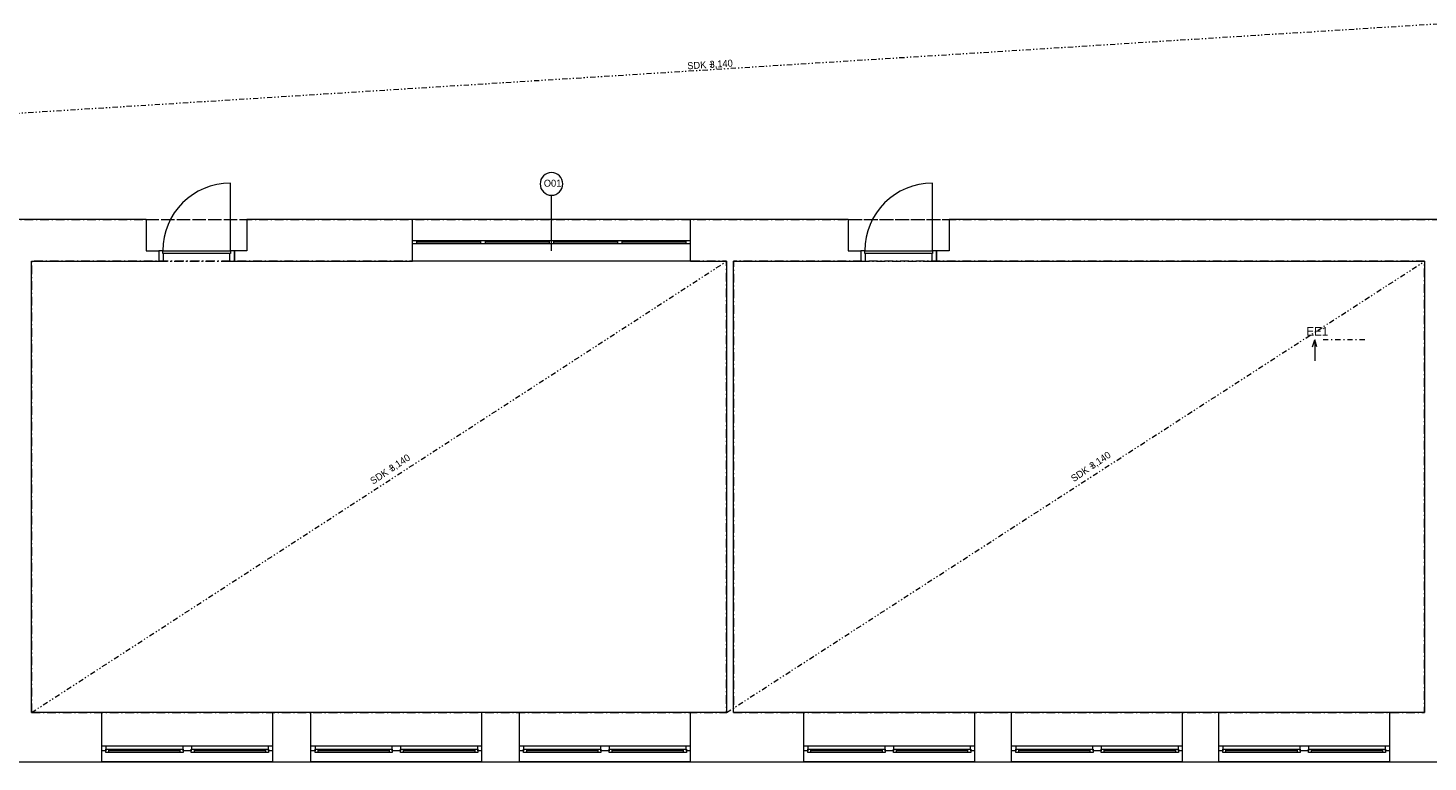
# Model space of a CAD drawing. Header units: millimetres. Extents: x -13540 to 53600, y -21460 to 10383.
# Tile 12 of 17: x 19750 to 39890, y -11470 to -915. Entities that reach past the tile are written whole.
import ezdxf

# ---------------------------------------------------------------- set-up
doc = ezdxf.new("R2010")
doc.units = ezdxf.units.MM
doc.header["$MEASUREMENT"] = 0
for name, pattern in [('Čerchovaná M', [225, 125, -42.5, 15, -42.5]), ('Čerchovaná S', [175, 75, -42.5, 15, -42.5]), ('Čerchovaná se dvěma tečkami S', [202.5, 75, -32.5, 15, -32.5, 15, -32.5])]:
    doc.linetypes.add(name, pattern=pattern)
for name, color, linetype in [('02_Desky', 7, 'Continuous'), ('02_Zdi VNITŘNÍ - nenosné', 7, 'Continuous'), ('02_Zdi VNITŘNÍ - nosné', 7, 'Continuous'), ('02_Zdi VNĚJŠÍ - nosné.obálka', 7, 'Continuous'), ('05_Podhledy', 7, 'Continuous'), ('13_Značky.řezy', 7, 'Continuous'), ('Nové_05_Podhledy', 7, 'Continuous'), ('Nové_Otvory – Okna', 7, 'Continuous'), ('Nové_Otvory – Značky oken', 7, 'Continuous'), ('Otvory – Dveře', 7, 'Continuous'), ('Otvory – Okna', 7, 'Continuous')]:
    doc.layers.add(name, color=color, linetype=linetype)

msp = doc.modelspace()

# ---------------------------------------------------------------- linework, layer by layer
at = {"layer": '02_Desky', "color": 251, "linetype": 'Continuous', "lineweight": 0, "flags": 128}
msp.add_lwpolyline([(-11600, 10010), (-11600, -4870), (-4900, -4870), (-4900, -7870), (-250, -7870), (-250, -11470), (53600, -11470), (53600, 9980), (41780, 9980), (41780, 0), (18380, 0), (18380, -580), (18220, -580), (14080, -580), (13920, -580), (13920, 0), (0, 0), (0, 10010)], close=True, dxfattribs=at)
at = {"layer": '02_Zdi VNITŘNÍ - nenosné', "color": 251, "linetype": 'Continuous', "lineweight": 0, "flags": 128}
for points in [[(19800, -10760), (19800, -4270)], [(29800, -4270), (29800, -10760)], [(29900, -10760), (29900, -4270)], [(39840, -5210), (39840, -10760)]]:
    msp.add_lwpolyline(points, dxfattribs=at)
at = {"layer": '02_Zdi VNITŘNÍ - nosné', "color": 251, "linetype": 'Continuous', "lineweight": 0}
for p, q in [((21450, -3670), (21450, -4120)), ((22900, -3670), (22900, -4120)), ((25280, -3970), (25280, -3670)), ((29280, -3970), (29280, -3670)), ((31550, -3670), (31550, -4120)), ((33000, -3670), (33000, -4120)), ((25280, -4020), (25280, -3970)), ((25280, -4270), (25280, -4020)), ((29280, -4020), (29280, -3970)), ((29280, -4270), (29280, -4020)), ((21450, -4120), (21630, -4120)), ((21630, -4120), (21630, -4270)), ((22900, -4120), (22720, -4120)), ((22720, -4120), (22720, -4270)), ((31550, -4120), (31730, -4120)), ((31730, -4120), (31730, -4270)), ((33000, -4120), (32820, -4120)), ((32820, -4120), (32820, -4270))]:
    msp.add_line(p, q, dxfattribs=at)
at = {"layer": '02_Zdi VNITŘNÍ - nosné', "color": 251, "linetype": 'Continuous', "lineweight": 0, "flags": 128}
for points in [[(21450, -3670), (19190, -3670)], [(25280, -3670), (22900, -3670)], [(31550, -3670), (29280, -3670)], [(45880, -3670), (33000, -3670)], [(19800, -4270), (21630, -4270)], [(22720, -4270), (25280, -4270)], [(29280, -4270), (29800, -4270)], [(29900, -4270), (31730, -4270)], [(32820, -4270), (39840, -4270)], [(39840, -4270), (39840, -5210)]]:
    msp.add_lwpolyline(points, dxfattribs=at)
at = {"layer": '02_Zdi VNĚJŠÍ - nosné.obálka', "color": 251, "linetype": 'Continuous', "lineweight": 0}
for p, q in [((20810, -11240), (20810, -10760)), ((23270, -11240), (23270, -10760)), ((23820, -11240), (23820, -10760)), ((26280, -11240), (26280, -10760)), ((26820, -11240), (26820, -10760)), ((29280, -11240), (29280, -10760)), ((30910, -11240), (30910, -10760)), ((33370, -11240), (33370, -10760)), ((33900, -11240), (33900, -10760)), ((36360, -11240), (36360, -10760)), ((36880, -11240), (36880, -10760)), ((39340, -11240), (39340, -10760)), ((20810, -11310), (20810, -11240)), ((23270, -11310), (23270, -11240)), ((23820, -11310), (23820, -11240)), ((26280, -11310), (26280, -11240)), ((26820, -11310), (26820, -11240)), ((29280, -11310), (29280, -11240)), ((30910, -11310), (30910, -11240)), ((33370, -11310), (33370, -11240)), ((33900, -11310), (33900, -11240)), ((36360, -11310), (36360, -11240)), ((36880, -11310), (36880, -11240)), ((39340, -11310), (39340, -11240)), ((20810, -11470), (20810, -11310)), ((23270, -11470), (23270, -11310)), ((23820, -11470), (23820, -11310)), ((26280, -11470), (26280, -11310)), ((26820, -11470), (26820, -11310)), ((29280, -11470), (29280, -11310)), ((30910, -11470), (30910, -11310)), ((33370, -11470), (33370, -11310)), ((33900, -11470), (33900, -11310)), ((36360, -11470), (36360, -11310)), ((36880, -11470), (36880, -11310)), ((39340, -11470), (39340, -11310))]:
    msp.add_line(p, q, dxfattribs=at)
at = {"layer": '02_Zdi VNĚJŠÍ - nosné.obálka', "color": 251, "linetype": 'Continuous', "lineweight": 0, "flags": 128}
for points in [[(20810, -10760), (19800, -10760)], [(23820, -10760), (23270, -10760)], [(26820, -10760), (26280, -10760)], [(29800, -10760), (29280, -10760)], [(30910, -10760), (29900, -10760)], [(33900, -10760), (33370, -10760)], [(36880, -10760), (36360, -10760)], [(39840, -10760), (39340, -10760)], [(19190, -11470), (20810, -11470)], [(23270, -11470), (23820, -11470)], [(26280, -11470), (26820, -11470)], [(29280, -11470), (30910, -11470)], [(33370, -11470), (33900, -11470)], [(36360, -11470), (36880, -11470)], [(39340, -11470), (39940, -11470)]]:
    msp.add_lwpolyline(points, dxfattribs=at)
at = {"layer": '13_Značky.řezy', "color": 251, "linetype": 'Continuous', "lineweight": 0}
for p, q in [((38230, -5501), (38260, -5401)), ((38260, -5401), (38260, -5701)), ((38290, -5501), (38260, -5401))]:
    msp.add_line(p, q, dxfattribs=at)
at = {"layer": '13_Značky.řezy', "color": 251, "linetype": 'Čerchovaná S', "lineweight": 0}
msp.add_line((38980, -5401), (38380, -5401), dxfattribs=at)
at = {"layer": 'Nové_05_Podhledy', "color": 251, "linetype": 'Čerchovaná M', "lineweight": 0, "flags": 128}
for points in [[(-10900, -3670), (45880, -3670), (45880, 540), (42480, 540), (42480, -700), (-10900, -700)], [(19800, -10760), (29800, -10760), (29800, -4270), (19800, -4270)], [(29900, -10760), (39840, -10760), (39840, -4270), (29900, -4270)]]:
    msp.add_lwpolyline(points, close=True, dxfattribs=at)
at = {"layer": 'Nové_05_Podhledy', "color": 251, "linetype": 'Čerchovaná se dvěma tečkami S', "lineweight": 0}
for points in [[(-4700, -3670), (42480, -700)], [(19800, -10760), (29800, -4270)], [(29800, -10760), (39840, -4270)]]:
    msp.add_lwpolyline(points, dxfattribs=at)
at = {"layer": 'Nové_Otvory – Okna', "color": 251, "linetype": 'Continuous', "lineweight": 0}
for p, q in [((29280, -3670), (25280, -3670)), ((25280, -3970), (25280, -3670)), ((29280, -3970), (29280, -3670)), ((25280, -3970), (25340, -3970)), ((25280, -4020), (25280, -3970)), ((25280, -4020), (25280, -3970)), ((25340, -4020), (25280, -4020)), ((25280, -4270), (25280, -4020)), ((25340, -3970), (25340, -4020)), ((25340, -3970), (26265, -3970)), ((26265, -3995), (25340, -3995)), ((26265, -4020), (25340, -4020)), ((26265, -4020), (26265, -3970)), ((26265, -3970), (26295, -3970)), ((26295, -4020), (26265, -4020)), ((26295, -3970), (26325, -3970)), ((26325, -4020), (26295, -4020)), ((26325, -3970), (26325, -4020)), ((26325, -3970), (27250, -3970)), ((27250, -3995), (26325, -3995)), ((27250, -4020), (26325, -4020)), ((27250, -4020), (27250, -3970)), ((27250, -3970), (27280, -3970)), ((27280, -4020), (27250, -4020)), ((27280, -3970), (27310, -3970)), ((27310, -4020), (27280, -4020)), ((27310, -3970), (27310, -4020)), ((27310, -3970), (28235, -3970)), ((28235, -3995), (27310, -3995)), ((28235, -4020), (27310, -4020)), ((28235, -4020), (28235, -3970)), ((28235, -3970), (28265, -3970)), ((28265, -4020), (28235, -4020)), ((28265, -3970), (28295, -3970)), ((28295, -4020), (28265, -4020)), ((28295, -3970), (28295, -4020)), ((28295, -3970), (29220, -3970)), ((29220, -3995), (28295, -3995)), ((29220, -4020), (28295, -4020)), ((29220, -4020), (29220, -3970)), ((29220, -3970), (29280, -3970)), ((29280, -4020), (29220, -4020)), ((29280, -4020), (29280, -3970)), ((29280, -4020), (29280, -3970)), ((29280, -4270), (29280, -4020)), ((29280, -4270), (25280, -4270))]:
    msp.add_line(p, q, dxfattribs=at)
at = {"layer": 'Nové_Otvory – Značky oken', "color": 251, "linetype": 'Continuous', "lineweight": 0}
msp.add_line((27280, -4120), (27280, -3320), dxfattribs=at)
at = {"layer": 'Nové_Otvory – Značky oken', "color": 251, "linetype": 'Continuous', "lineweight": 0, "flags": 128}
msp.add_lwpolyline([(27117, -3158, 1), (27442, -3158, 1)], format="xyb", close=True, dxfattribs=at)
at = {"layer": 'Otvory – Dveře', "color": 251, "linetype": 'Continuous', "lineweight": 0}
for p, q in [((22662, -4120), (22662, -3146)), ((32762, -4120), (32762, -3146)), ((21450, -3670), (21450, -4120)), ((22900, -3670), (22900, -4120)), ((31550, -3670), (31550, -4120)), ((33000, -3670), (33000, -4120)), ((21450, -4120), (21630, -4120)), ((21688, -4120), (21630, -4120)), ((21630, -4120), (21630, -4270)), ((21630, -4120), (21630, -4270)), ((21630, -4120), (21630, -4270)), ((21688, -4160), (21688, -4120)), ((21688, -4120), (22662, -4120)), ((21688, -4160), (21688, -4120)), ((21700, -4160), (21688, -4160)), ((22662, -4160), (21688, -4160)), ((21700, -4270), (21700, -4160)), ((22662, -4160), (22650, -4160)), ((22650, -4160), (22650, -4270)), ((22720, -4120), (22662, -4120)), ((22662, -4120), (22662, -4160)), ((22662, -4120), (22662, -4160)), ((22720, -4270), (22720, -4120)), ((22720, -4120), (22720, -4270)), ((22720, -4120), (22720, -4270)), ((22900, -4120), (22720, -4120)), ((31550, -4120), (31730, -4120)), ((31788, -4120), (31730, -4120)), ((31730, -4120), (31730, -4270)), ((31730, -4120), (31730, -4270)), ((31730, -4120), (31730, -4270)), ((31788, -4160), (31788, -4120)), ((31788, -4120), (32762, -4120)), ((31788, -4160), (31788, -4120)), ((31800, -4160), (31788, -4160)), ((32762, -4160), (31788, -4160)), ((31800, -4270), (31800, -4160)), ((32762, -4160), (32750, -4160)), ((32750, -4160), (32750, -4270)), ((32820, -4120), (32762, -4120)), ((32762, -4120), (32762, -4160)), ((32762, -4120), (32762, -4160)), ((32820, -4270), (32820, -4120)), ((32820, -4120), (32820, -4270)), ((32820, -4120), (32820, -4270)), ((33000, -4120), (32820, -4120)), ((21630, -4270), (21700, -4270)), ((22650, -4270), (22720, -4270)), ((31730, -4270), (31800, -4270)), ((32750, -4270), (32820, -4270))]:
    msp.add_line(p, q, dxfattribs=at)
at = {"layer": 'Otvory – Dveře', "color": 251, "linetype": 'Čerchovaná M', "lineweight": 0}
for p, q in [((21450, -3670), (22900, -3670)), ((31550, -3670), (33000, -3670)), ((21630, -4270), (22720, -4270)), ((31730, -4270), (32820, -4270))]:
    msp.add_line(p, q, dxfattribs=at)
at = {"layer": 'Otvory – Dveře', "color": 251, "linetype": 'Continuous', "lineweight": 0}
for centre in [(22662, -4120), (32762, -4120)]:
    msp.add_arc(centre, 974, 90, 180, dxfattribs=at)
at = {"layer": 'Otvory – Okna', "color": 251, "linetype": 'Continuous', "lineweight": 0}
for p, q in [((23270, -10760), (20810, -10760)), ((20810, -11240), (20810, -10760)), ((23270, -11240), (23270, -10760)), ((26280, -10760), (23820, -10760)), ((23820, -11240), (23820, -10760)), ((26280, -11240), (26280, -10760)), ((29280, -10760), (26820, -10760)), ((26820, -11240), (26820, -10760)), ((29280, -11240), (29280, -10760)), ((33370, -10760), (30910, -10760)), ((30910, -11240), (30910, -10760)), ((33370, -11240), (33370, -10760)), ((36360, -10760), (33900, -10760)), ((33900, -11240), (33900, -10760)), ((36360, -11240), (36360, -10760)), ((39340, -10760), (36880, -10760)), ((36880, -11240), (36880, -10760)), ((39340, -11240), (39340, -10760)), ((20810, -11240), (20870, -11240)), ((20810, -11310), (20810, -11240)), ((20810, -11310), (20810, -11240)), ((20870, -11240), (20870, -11285)), ((20870, -11240), (21980, -11240)), ((21980, -11285), (21980, -11240)), ((21980, -11240), (22040, -11240)), ((22040, -11240), (22100, -11240)), ((22100, -11240), (22100, -11285)), ((22100, -11240), (23210, -11240)), ((23210, -11285), (23210, -11240)), ((23210, -11240), (23270, -11240)), ((23270, -11310), (23270, -11240)), ((23270, -11310), (23270, -11240)), ((23820, -11240), (23880, -11240)), ((23820, -11310), (23820, -11240)), ((23820, -11310), (23820, -11240)), ((23880, -11240), (23880, -11285)), ((23880, -11240), (24990, -11240)), ((24990, -11285), (24990, -11240)), ((24990, -11240), (25050, -11240)), ((25050, -11240), (25110, -11240)), ((25110, -11240), (25110, -11285)), ((25110, -11240), (26220, -11240)), ((26220, -11285), (26220, -11240)), ((26220, -11240), (26280, -11240)), ((26280, -11310), (26280, -11240)), ((26280, -11310), (26280, -11240)), ((26820, -11240), (26880, -11240)), ((26820, -11310), (26820, -11240)), ((26820, -11310), (26820, -11240)), ((26880, -11240), (26880, -11285)), ((26880, -11240), (27990, -11240)), ((27990, -11285), (27990, -11240)), ((27990, -11240), (28050, -11240)), ((28050, -11240), (28110, -11240)), ((28110, -11240), (28110, -11285)), ((28110, -11240), (29220, -11240)), ((29220, -11285), (29220, -11240)), ((29220, -11240), (29280, -11240)), ((29280, -11310), (29280, -11240)), ((29280, -11310), (29280, -11240)), ((30910, -11240), (30970, -11240)), ((30910, -11310), (30910, -11240)), ((30910, -11310), (30910, -11240)), ((30970, -11240), (30970, -11285)), ((30970, -11240), (32080, -11240)), ((32080, -11285), (32080, -11240)), ((32080, -11240), (32140, -11240)), ((32140, -11240), (32200, -11240)), ((32200, -11240), (32200, -11285)), ((32200, -11240), (33310, -11240)), ((33310, -11285), (33310, -11240)), ((33310, -11240), (33370, -11240)), ((33370, -11310), (33370, -11240)), ((33370, -11310), (33370, -11240)), ((33900, -11240), (33960, -11240)), ((33900, -11310), (33900, -11240)), ((33900, -11310), (33900, -11240)), ((33960, -11240), (33960, -11285)), ((33960, -11240), (35070, -11240)), ((35070, -11285), (35070, -11240)), ((35070, -11240), (35130, -11240)), ((35130, -11240), (35190, -11240)), ((35190, -11240), (35190, -11285)), ((35190, -11240), (36300, -11240)), ((36300, -11285), (36300, -11240)), ((36300, -11240), (36360, -11240)), ((36360, -11310), (36360, -11240)), ((36360, -11310), (36360, -11240)), ((36880, -11240), (36940, -11240)), ((36880, -11310), (36880, -11240)), ((36880, -11310), (36880, -11240)), ((36940, -11240), (36940, -11285)), ((36940, -11240), (38050, -11240)), ((38050, -11285), (38050, -11240)), ((38050, -11240), (38110, -11240)), ((38110, -11240), (38170, -11240)), ((38170, -11240), (38170, -11285)), ((38170, -11240), (39280, -11240)), ((39280, -11285), (39280, -11240)), ((39280, -11240), (39340, -11240)), ((39340, -11310), (39340, -11240)), ((39340, -11310), (39340, -11240)), ((20869, -11310), (20810, -11310)), ((20810, -11470), (20810, -11310)), ((23270, -11470), (20810, -11470)), ((20870, -11285), (20869, -11285)), ((20869, -11285), (20869, -11310)), ((20869, -11285), (20909, -11285)), ((20869, -11335), (20869, -11285)), ((20909, -11335), (20869, -11335)), ((20909, -11285), (20909, -11335)), ((20909, -11285), (21941, -11285)), ((21941, -11310), (20909, -11310)), ((21941, -11335), (20909, -11335)), ((21941, -11335), (20909, -11335)), ((21941, -11335), (21941, -11285)), ((21941, -11285), (21981, -11285)), ((21981, -11335), (21941, -11335)), ((21981, -11285), (21980, -11285)), ((21981, -11310), (21981, -11285)), ((21981, -11285), (21981, -11335)), ((22040, -11310), (21981, -11310)), ((22099, -11310), (22040, -11310)), ((22100, -11285), (22099, -11285)), ((22099, -11285), (22099, -11310)), ((22099, -11285), (22139, -11285)), ((22099, -11335), (22099, -11285)), ((22139, -11335), (22099, -11335)), ((22139, -11285), (22139, -11335)), ((22139, -11285), (23171, -11285)), ((23171, -11310), (22139, -11310)), ((23171, -11335), (22139, -11335)), ((23171, -11335), (22139, -11335)), ((23171, -11335), (23171, -11285)), ((23171, -11285), (23211, -11285)), ((23211, -11335), (23171, -11335)), ((23211, -11285), (23210, -11285)), ((23211, -11310), (23211, -11285)), ((23211, -11285), (23211, -11335)), ((23270, -11310), (23211, -11310)), ((23270, -11470), (23270, -11310)), ((23879, -11310), (23820, -11310)), ((23820, -11470), (23820, -11310)), ((26280, -11470), (23820, -11470)), ((23880, -11285), (23879, -11285)), ((23879, -11285), (23879, -11310)), ((23879, -11285), (23919, -11285)), ((23879, -11335), (23879, -11285)), ((23919, -11335), (23879, -11335)), ((23919, -11285), (23919, -11335)), ((23919, -11285), (24951, -11285)), ((24951, -11310), (23919, -11310)), ((24951, -11335), (23919, -11335)), ((24951, -11335), (23919, -11335)), ((24951, -11335), (24951, -11285)), ((24951, -11285), (24991, -11285)), ((24991, -11335), (24951, -11335)), ((24991, -11285), (24990, -11285)), ((24991, -11310), (24991, -11285)), ((24991, -11285), (24991, -11335)), ((25050, -11310), (24991, -11310)), ((25109, -11310), (25050, -11310)), ((25110, -11285), (25109, -11285)), ((25109, -11285), (25109, -11310)), ((25109, -11285), (25149, -11285)), ((25109, -11335), (25109, -11285)), ((25149, -11335), (25109, -11335)), ((25149, -11285), (25149, -11335)), ((25149, -11285), (26181, -11285)), ((26181, -11310), (25149, -11310)), ((26181, -11335), (25149, -11335)), ((26181, -11335), (25149, -11335)), ((26181, -11335), (26181, -11285)), ((26181, -11285), (26221, -11285)), ((26221, -11335), (26181, -11335)), ((26221, -11285), (26220, -11285)), ((26221, -11310), (26221, -11285)), ((26221, -11285), (26221, -11335)), ((26280, -11310), (26221, -11310)), ((26280, -11470), (26280, -11310)), ((26879, -11310), (26820, -11310)), ((26820, -11470), (26820, -11310)), ((29280, -11470), (26820, -11470)), ((26880, -11285), (26879, -11285)), ((26879, -11285), (26879, -11310)), ((26879, -11285), (26919, -11285)), ((26879, -11335), (26879, -11285)), ((26919, -11335), (26879, -11335)), ((26919, -11285), (26919, -11335)), ((26919, -11285), (27951, -11285)), ((27951, -11310), (26919, -11310)), ((27951, -11335), (26919, -11335)), ((27951, -11335), (26919, -11335)), ((27951, -11335), (27951, -11285)), ((27951, -11285), (27991, -11285)), ((27991, -11335), (27951, -11335)), ((27991, -11285), (27990, -11285)), ((27991, -11310), (27991, -11285)), ((27991, -11285), (27991, -11335)), ((28050, -11310), (27991, -11310)), ((28109, -11310), (28050, -11310)), ((28110, -11285), (28109, -11285)), ((28109, -11285), (28109, -11310)), ((28109, -11285), (28149, -11285)), ((28109, -11335), (28109, -11285)), ((28149, -11335), (28109, -11335)), ((28149, -11285), (28149, -11335)), ((28149, -11285), (29181, -11285)), ((29181, -11310), (28149, -11310)), ((29181, -11335), (28149, -11335)), ((29181, -11335), (28149, -11335)), ((29181, -11335), (29181, -11285)), ((29181, -11285), (29221, -11285)), ((29221, -11335), (29181, -11335)), ((29221, -11285), (29220, -11285)), ((29221, -11310), (29221, -11285)), ((29221, -11285), (29221, -11335)), ((29280, -11310), (29221, -11310)), ((29280, -11470), (29280, -11310)), ((30969, -11310), (30910, -11310)), ((30910, -11470), (30910, -11310)), ((33370, -11470), (30910, -11470)), ((30970, -11285), (30969, -11285)), ((30969, -11285), (30969, -11310)), ((30969, -11285), (31009, -11285)), ((30969, -11335), (30969, -11285)), ((31009, -11335), (30969, -11335)), ((31009, -11285), (31009, -11335)), ((31009, -11285), (32041, -11285)), ((32041, -11310), (31009, -11310)), ((32041, -11335), (31009, -11335)), ((32041, -11335), (31009, -11335)), ((32041, -11335), (32041, -11285)), ((32041, -11285), (32081, -11285)), ((32081, -11335), (32041, -11335)), ((32081, -11285), (32080, -11285)), ((32081, -11310), (32081, -11285)), ((32081, -11285), (32081, -11335)), ((32140, -11310), (32081, -11310)), ((32199, -11310), (32140, -11310)), ((32200, -11285), (32199, -11285)), ((32199, -11285), (32199, -11310)), ((32199, -11285), (32239, -11285)), ((32199, -11335), (32199, -11285)), ((32239, -11335), (32199, -11335)), ((32239, -11285), (32239, -11335)), ((32239, -11285), (33271, -11285)), ((33271, -11310), (32239, -11310)), ((33271, -11335), (32239, -11335)), ((33271, -11335), (32239, -11335)), ((33271, -11335), (33271, -11285)), ((33271, -11285), (33311, -11285)), ((33311, -11335), (33271, -11335)), ((33311, -11285), (33310, -11285)), ((33311, -11310), (33311, -11285)), ((33311, -11285), (33311, -11335)), ((33370, -11310), (33311, -11310)), ((33370, -11470), (33370, -11310)), ((33959, -11310), (33900, -11310)), ((33900, -11470), (33900, -11310)), ((36360, -11470), (33900, -11470)), ((33960, -11285), (33959, -11285)), ((33959, -11285), (33959, -11310)), ((33959, -11285), (33999, -11285)), ((33959, -11335), (33959, -11285)), ((33999, -11335), (33959, -11335)), ((33999, -11285), (33999, -11335)), ((33999, -11285), (35031, -11285)), ((35031, -11310), (33999, -11310)), ((35031, -11335), (33999, -11335)), ((35031, -11335), (33999, -11335)), ((35031, -11335), (35031, -11285)), ((35031, -11285), (35071, -11285)), ((35071, -11335), (35031, -11335)), ((35071, -11285), (35070, -11285)), ((35071, -11310), (35071, -11285)), ((35071, -11285), (35071, -11335)), ((35130, -11310), (35071, -11310)), ((35189, -11310), (35130, -11310)), ((35190, -11285), (35189, -11285)), ((35189, -11285), (35189, -11310)), ((35189, -11285), (35229, -11285)), ((35189, -11335), (35189, -11285)), ((35229, -11335), (35189, -11335)), ((35229, -11285), (35229, -11335)), ((35229, -11285), (36261, -11285)), ((36261, -11310), (35229, -11310)), ((36261, -11335), (35229, -11335)), ((36261, -11335), (35229, -11335)), ((36261, -11335), (36261, -11285)), ((36261, -11285), (36301, -11285)), ((36301, -11335), (36261, -11335)), ((36301, -11285), (36300, -11285)), ((36301, -11310), (36301, -11285)), ((36301, -11285), (36301, -11335)), ((36360, -11310), (36301, -11310)), ((36360, -11470), (36360, -11310)), ((36939, -11310), (36880, -11310)), ((36880, -11470), (36880, -11310)), ((39340, -11470), (36880, -11470)), ((36940, -11285), (36939, -11285)), ((36939, -11285), (36939, -11310)), ((36939, -11285), (36979, -11285)), ((36939, -11335), (36939, -11285)), ((36979, -11335), (36939, -11335)), ((36979, -11285), (36979, -11335)), ((36979, -11285), (38011, -11285)), ((38011, -11310), (36979, -11310)), ((38011, -11335), (36979, -11335)), ((38011, -11335), (36979, -11335)), ((38011, -11335), (38011, -11285)), ((38011, -11285), (38051, -11285)), ((38051, -11335), (38011, -11335)), ((38051, -11285), (38050, -11285)), ((38051, -11310), (38051, -11285)), ((38051, -11285), (38051, -11335)), ((38110, -11310), (38051, -11310)), ((38169, -11310), (38110, -11310)), ((38170, -11285), (38169, -11285)), ((38169, -11285), (38169, -11310)), ((38169, -11285), (38209, -11285)), ((38169, -11335), (38169, -11285)), ((38209, -11335), (38169, -11335)), ((38209, -11285), (38209, -11335)), ((38209, -11285), (39241, -11285)), ((39241, -11310), (38209, -11310)), ((39241, -11335), (38209, -11335)), ((39241, -11335), (38209, -11335)), ((39241, -11335), (39241, -11285)), ((39241, -11285), (39281, -11285)), ((39281, -11335), (39241, -11335)), ((39281, -11285), (39280, -11285)), ((39281, -11310), (39281, -11285)), ((39281, -11285), (39281, -11335)), ((39340, -11310), (39281, -11310)), ((39340, -11470), (39340, -11310))]:
    msp.add_line(p, q, dxfattribs=at)

# ---------------------------------------------------------------- texts
at = {"layer": '05_Podhledy', "color": 251, "lineweight": 0, "char_height": 100, "attachment_point": 1, "rotation": 3.602}
for s, insert in [('\\A1;\\pt0,25000;SDK +', (29231, -1410)), ('\\A1;\\pt0,25000;3,140{\\H0.66x;\\S^  ;\\S^  ;\\S^  ;\\S^  ;\\S^  ;\\S^  ;\\S^  ;\\S^  ;\\S^  ;\\S^  ;\\S^  ;}', (29551, -1390))]:
    msp.add_mtext(s, dxfattribs=dict(at, insert=insert))
at = {"layer": '13_Značky.řezy', "color": 251, "lineweight": 0, "insert": (38455, -5341), "char_height": 125, "attachment_point": 9}
msp.add_mtext('\\A1;\\pt0;EE1', dxfattribs=at)
at = {"layer": 'Nové_05_Podhledy', "color": 251, "lineweight": 0, "char_height": 100, "attachment_point": 1}
for s, insert, rotation in [('\\A1;\\pt0,25000;3,140{\\H0.66x;\\S^  ;\\S^  ;\\S^  ;\\S^  ;\\S^  ;\\S^  ;\\S^  ;\\S^  ;\\S^  ;\\S^  ;\\S^  ;}', (35005, -7184), 34.2003), ('\\A1;\\pt0,25000;SDK +', (24659, -7400), 33.8351), ('\\A1;\\pt0,25000;3,140{\\H0.66x;\\S^  ;\\S^  ;\\S^  ;\\S^  ;\\S^  ;\\S^  ;\\S^  ;\\S^  ;\\S^  ;\\S^  ;\\S^  ;}', (24926, -7221), 33.8351), ('\\A1;\\pt0,25000;SDK +', (34740, -7365), 34.2003)]:
    msp.add_mtext(s, dxfattribs=dict(at, insert=insert, rotation=rotation))
at = {"layer": 'Nové_Otvory – Značky oken', "color": 251, "lineweight": 0, "insert": (27170, -3148), "char_height": 100, "attachment_point": 4}
msp.add_mtext('\\A1;\\pt0;O01', dxfattribs=at)

doc.saveas('drawing.dxf')
